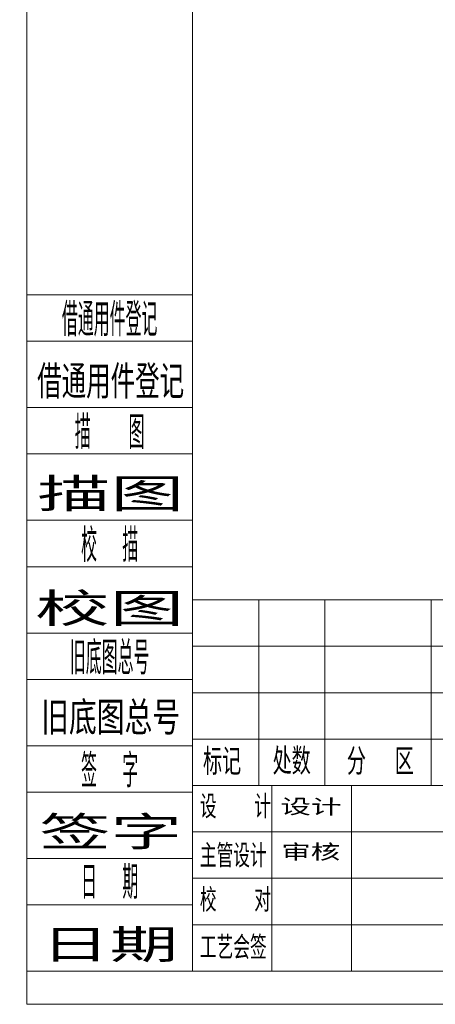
# Model space of a CAD drawing. Header units: millimetres. Extents: x 609 to 1177, y -109 to 470.
# Tile 1 of 40: x 609 to 731, y -109 to 181. Entities that reach past the tile are written whole.
import ezdxf
from ezdxf.enums import TextEntityAlignment as Align

# ---------------------------------------------------------------- set-up
doc = ezdxf.new("R2010")
doc.units = ezdxf.units.MM
for name, color, linetype, lineweight in [('1轮廓实线层', 7, 'Continuous', 18), ('2细线层', 4, 'Continuous', 13), ('6文字层', 3, 'Continuous', 13)]:
    doc.layers.add(name, color=color, linetype=linetype, lineweight=lineweight)
doc.styles.add('PC_TEXTSTYLE', font='ISOCP.SHX', dxfattribs={"width": 0.707, "bigfont": 'GBCBIG.SHX'})
doc.styles.add('标准汉字', font='gbenor.shx', dxfattribs={"bigfont": 'gbcbig.shx'})

msp = doc.modelspace()

# ---------------------------------------------------------------- linework, layer by layer
at = {"layer": '1轮廓实线层'}
for p, q in [((659.97963, -99.23737), (659.97963, 460.41263)), ((659.97963, 9.96263), (1010.97963, 9.96263)), ((659.97963, -99.23737), (659.97963, 9.96263)), ((659.97963, -99.23737), (1010.97963, -99.23737))]:
    msp.add_line(p, q, dxfattribs=at)
at = {"layer": '2细线层'}
for p, q in [((611.22963, -108.98737), (611.22963, 470.16263)), ((611.22963, 99.66263), (659.97963, 99.66263)), ((611.22963, 86.01263), (659.97963, 86.01263)), ((611.22963, 66.51263), (659.97963, 66.51263)), ((611.22963, 52.86263), (659.97963, 52.86263)), ((611.22963, 33.36263), (659.97963, 33.36263)), ((611.22963, 19.71263), (659.97963, 19.71263)), ((611.22963, 0.21263), (659.97963, 0.21263)), ((611.22963, -13.43737), (659.97963, -13.43737)), ((611.22963, -32.93737), (659.97963, -32.93737)), ((611.22963, -46.58737), (659.97963, -46.58737)), ((611.22963, -66.08737), (659.97963, -66.08737)), ((611.22963, -79.73737), (659.97963, -79.73737)), ((611.22963, -99.23737), (659.97963, -99.23737)), ((611.22963, -108.98737), (1020.72963, -108.98737))]:
    msp.add_line(p, q, dxfattribs=at)
at = {"layer": '2细线层', "color": 6, "linetype": 'Continuous'}
for p, q in [((679.47963, -44.63737), (679.47963, 9.96263)), ((698.97963, -44.63737), (698.97963, 9.96263)), ((730.17963, -44.63737), (730.17963, 9.96263)), ((659.97963, -3.68737), (815.97963, -3.68737)), ((659.97963, -17.33737), (815.97963, -17.33737)), ((659.97963, -30.98737), (815.97963, -30.98737)), ((659.97963, -44.63737), (913.47963, -44.63737)), ((683.37963, -99.23737), (683.37963, -44.63737)), ((706.77963, -99.23737), (706.77963, -44.63737)), ((659.97963, -58.28737), (815.97963, -58.28737)), ((659.97963, -71.93737), (815.97963, -71.93737)), ((659.97963, -85.58737), (815.97963, -85.58737))]:
    msp.add_line(p, q, dxfattribs=at)

# ---------------------------------------------------------------- texts
at = {"layer": '6文字层', "color": 3, "style": 'PC_TEXTSTYLE'}
for s, width, p in [('借通用件登记', 0.667, (635.60463, 92.83763)), ('描   图', 0.6667, (635.60463, 59.68763)), ('校  描', 0.667, (635.60463, 26.53763)), ('旧底图总号', 0.667, (635.60463, -6.61237)), ('签  字', 0.667, (635.60463, -39.76237)), ('日  期', 0.667, (635.61679, -72.71775))]:
    msp.add_text(s, height=9.75, dxfattribs=dict(at, width=width)).set_placement(p, align=Align.MIDDLE)
at = {"layer": '6文字层', "color": 6, "style": '标准汉字'}
for s, height, p in [('标记', 7.8, (663.0807, -41.5432)), ('处数', 7.8, (683.57027, -41.41415)), ('分  区', 7.8, (705.41676, -41.50018)), ('设   计', 6.825, (662.16212, -54.28026)), ('主管设计', 6.825, (662.16212, -68.73732)), ('校   对', 6.825, (662.16212, -81.75026)), ('工艺会签', 6.825, (662.16212, -95.69915))]:
    msp.add_text(s, height=height, dxfattribs=at).set_placement(p)
at = {"layer": '6文字层', "style": 'PC_TEXTSTYLE'}
for tag, width, p, p2 in [('借通用件登记', 1.029154, (614.26247, 69.15745), (657.53517, 69.15745)), ('描图', 3.353326, (614.26247, 36.01429), (657.53517, 36.01429)), ('校图', 3.399262, (613.66969, 2.27929), (657.53517, 2.27929)), ('旧底图总号', 1.181211, (615.44803, -29.68018), (656.34961, -29.68018)), ('签字', 3.130996, (614.85525, -63.41518), (656.94239, -63.41518)), ('日期', 3.022883, (615.44803, -96.55834), (655.75684, -96.55834))]:
    msp.add_attdef(tag, text='', height=9.75, dxfattribs=dict(at, width=width)).set_placement(p, p2, align=Align.FIT)
at = {"layer": '6文字层', "color": 6, "style": 'PC_TEXTSTYLE', "width": 2.681308, "flags": 8}
msp.add_attdef('设计', text=' ', height=4.875, rotation=359.5768486, dxfattribs=at).set_placement((685.79778, -53.3825), (703.81849, -53.51559), align=Align.FIT)
at = {"layer": '6文字层', "color": 6, "style": 'PC_TEXTSTYLE', "width": 2.542374, "flags": 8}
msp.add_attdef('审核', text='', height=4.875, dxfattribs=at).set_placement((686.10983, -66.75809), (703.47065, -66.75809), align=Align.FIT)

doc.saveas('drawing.dxf')
